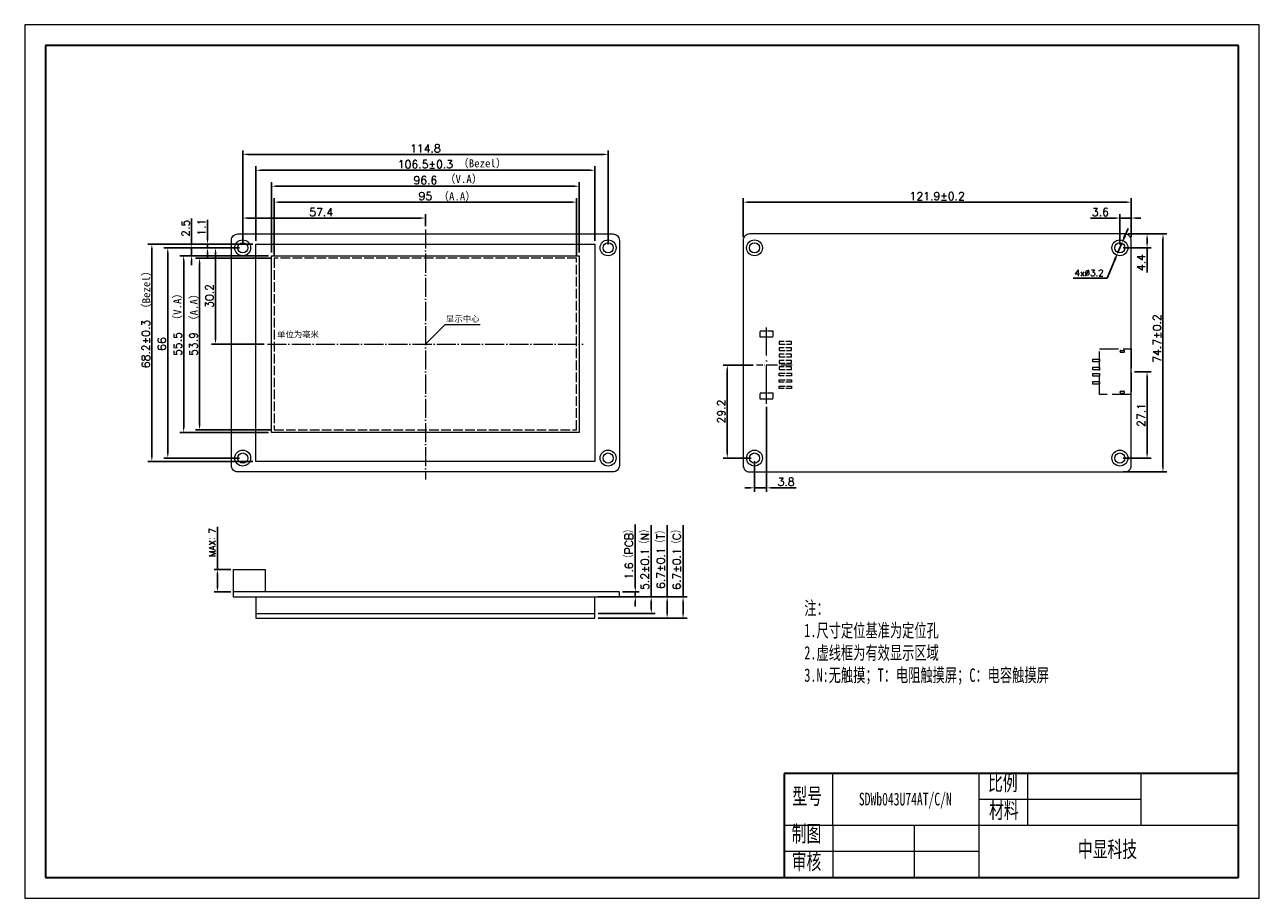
# Model space of a CAD drawing. Header units: millimetres. Extents: x 2240 to 2628, y -2181 to -1907.
import ezdxf

# ---------------------------------------------------------------- set-up
doc = ezdxf.new("R2010")
doc.units = ezdxf.units.MM
doc.header["$LTSCALE"] = 0.5
doc.header["$PDSIZE"] = -5
for name, pattern in [('ACAD_ISO02W100', [15, 12, -3]), ('ACAD_ISO04W100', [30, 24, -3, 0, -3]), ('CENTER2', [28.574999, 19.049999, -3.175, 3.175, -3.175])]:
    doc.linetypes.add(name, pattern=pattern)
doc.layers.get('0').update_dxf_attribs({"lineweight": 18})
doc.layers.get('Defpoints').update_dxf_attribs({"lineweight": 18})
for name, color, linetype, lineweight in [('thick', 7, 'Continuous', 30), ('thin', 7, 'Continuous', 18), ('粗实线层', 7, 'Continuous', 35), ('细实线层', 7, 'Continuous', 18), ('虚线', 7, 'ACAD_ISO02W100', 18)]:
    doc.layers.add(name, color=color, linetype=linetype, lineweight=lineweight)
doc.styles.get("Standard").update_dxf_attribs({"font": 'txt.shx', "bigfont": 'gbcbig.shx'})
doc.styles.add('机械字体', font='SimSun.ttf', dxfattribs={"width": 0.67})
doc.dimstyles.new('ISO-25', dxfattribs={"dimtxt": 2.5, "dimasz": 1.5, "dimexe": 1.25, "dimexo": 1, "dimtad": 1, "dimdec": 1, "dimdsep": 46, "dimtxsty": 'Standard', "dimcen": 2.5, "dimdle": 3, "dimadec": 0, "dimazin": 0, "dimtfac": 1, "dimtdec": 1, "dimtmove": 0, "dimatfit": 3, "dimfxl": 0, "dimarcsym": 0})
doc.dimstyles.new('副本ISO-25', dxfattribs={"dimtxt": 2.5, "dimasz": 2.5, "dimexe": 1.25, "dimexo": 1, "dimtad": 1, "dimtoh": 1, "dimdsep": 46, "dimtxsty": 'Standard', "dimcen": 2.5, "dimdle": 5, "dimadec": 0, "dimazin": 0, "dimtfac": 1, "dimtmove": 0, "dimatfit": 3, "dimfxl": 0, "dimtolj": 1, "dimarcsym": 0})

# ---------------------------------------------------------------- blocks, each defined once
blk = doc.blocks.new('*X2')
at = {"layer": '粗实线层'}
for p, q in [((-287, 200), (-287, -200)), ((287, 200), (-287, 200)), ((287, -200), (287, 200)), ((-287, -200), (287, -200))]:
    blk.add_line(p, q, dxfattribs=at)
at = {"layer": '细实线层'}
for p, q in [((297, 210), (-297, 210)), ((-297, 210), (-297, -210)), ((297, -210), (297, 210)), ((-297, -210), (297, -210))]:
    blk.add_line(p, q, dxfattribs=at)
blk = doc.blocks.new('*X3')
at = {"color": 0, "lineweight": -2, "ltscale": 0.5}
for p, q in [((2308.87, -1975.57), (2308.87, -1965.97)), ((2366.27, -1969.77), (2366.27, -1965.97)), ((2364.77, -1967.22), (2310.37, -1967.22))]:
    blk.add_line(p, q, dxfattribs=at)
at = {"color": 0, "ltscale": 0.5}
for points in [[(2310.37, -1966.97), (2310.37, -1967.47), (2308.87, -1967.22)], [(2364.77, -1966.97), (2364.77, -1967.47), (2366.27, -1967.22)]]:
    blk.add_solid(points, dxfattribs=at)
at = {"layer": 'Defpoints', "color": 0, "ltscale": 0.5}
for p in [(2308.87, -1967.22), (2366.27, -1970.77), (2308.87, -1976.57)]:
    blk.add_point(p, dxfattribs=at)
at = {"color": 0, "lineweight": 0, "ltscale": 0.5, "insert": (2333.53, -1965.34), "char_height": 2.5, "attachment_point": 5}
blk.add_mtext('\\A1;57.4', dxfattribs=at)
blk = doc.blocks.new('*X4')
at = {"color": 0, "lineweight": -2, "ltscale": 0.5}
for p, q in [((2313.02, -1974.41), (2313.02, -1950.97)), ((2419.52, -1974.41), (2419.52, -1950.97)), ((2314.52, -1952.22), (2418.02, -1952.22))]:
    blk.add_line(p, q, dxfattribs=at)
at = {"color": 0, "ltscale": 0.5}
for points in [[(2314.52, -1951.97), (2314.52, -1952.47), (2313.02, -1952.22)], [(2418.02, -1951.97), (2418.02, -1952.47), (2419.52, -1952.22)]]:
    blk.add_solid(points, dxfattribs=at)
at = {"layer": 'Defpoints', "color": 0, "ltscale": 0.5}
for p in [(2419.52, -1952.22), (2313.02, -1975.41), (2419.52, -1975.41)]:
    blk.add_point(p, dxfattribs=at)
at = {"color": 0, "lineweight": 0, "ltscale": 0.5, "insert": (2366.27, -1950.34), "char_height": 2.5, "attachment_point": 5}
blk.add_mtext('\\A1;106.5%%P0.3', dxfattribs=at)
blk = doc.blocks.new('2.0-8')
at = {"linetype": 'ACAD_ISO04W100', "lineweight": 0, "ltscale": 0.3}
blk.add_line((1, 8.06), (1, -3.19), dxfattribs=at)
at = {"linetype": 'ACAD_ISO04W100', "lineweight": 0}
blk.add_line((-11.13, 0), (12.76, 0), dxfattribs=at)
at = {"layer": '虚线', "linetype": 'ACAD_ISO02W100', "lineweight": 0, "ltscale": 0.3}
for p, q in [((-6.4, 7.8), (-6.4, 4)), ((-5.6, 7.8), (-6.4, 7.8)), ((-5.6, 4), (-5.6, 7.8)), ((-4.4, 7.8), (-4.4, 4)), ((-3.6, 7.8), (-4.4, 7.8)), ((-3.6, 4), (-3.6, 7.8)), ((-2.4, 7.8), (-2.4, 4)), ((-1.6, 7.8), (-2.4, 7.8)), ((-1.6, 4), (-1.6, 7.8)), ((-0.4, 7.8), (0.4, 7.8)), ((-0.4, 4), (-0.4, 7.8)), ((0.4, 7.8), (0.4, 4)), ((1.6, 7.8), (2.4, 7.8)), ((1.6, 4), (1.6, 7.8)), ((2.4, 7.8), (2.4, 4)), ((3.6, 4), (3.6, 7.8)), ((3.6, 7.8), (4.4, 7.8)), ((4.4, 7.8), (4.4, 4)), ((5.6, 4), (5.6, 7.8)), ((5.6, 7.8), (6.4, 7.8)), ((6.4, 7.8), (6.4, 4)), ((7.6, 4), (7.6, 7.8)), ((7.6, 7.8), (8.4, 7.8)), ((8.4, 7.8), (8.4, 4)), ((-6.4, 4), (-5.6, 4)), ((-4.4, 4), (-3.6, 4)), ((-2.4, 4), (-1.6, 4)), ((0.4, 4), (-0.4, 4)), ((2.4, 4), (1.6, 4)), ((4.4, 4), (3.6, 4)), ((6.4, 4), (5.6, 4)), ((8.4, 4), (7.6, 4)), ((-7.75, 2), (-9.75, 2)), ((-9.75, 2), (-9.75, -2)), ((-7.75, -2), (-7.75, 2)), ((9.75, 2), (9.75, -2)), ((11.75, 2), (9.75, 2)), ((11.75, -2), (11.75, 2)), ((-9.75, -2), (-7.75, -2))]:
    blk.add_line(p, q, dxfattribs=at)
at = {"layer": '虚线', "lineweight": 0, "ltscale": 0.3}
blk.add_line((9.75, -2), (11.75, -2), dxfattribs=at)
blk = doc.blocks.new('*X7')
at = {"color": 0, "lineweight": -2, "ltscale": 0.5}
for p, q in [((2300.9, -2077.57), (2300.9, -2064.18)), ((2305.1, -2077.57), (2299.9, -2077.57)), ((2300.9, -2083.37), (2300.9, -2078.77)), ((2305.1, -2084.57), (2299.9, -2084.57))]:
    blk.add_line(p, q, dxfattribs=at)
at = {"color": 0, "ltscale": 0.5}
for points in [[(2300.7, -2078.77), (2301.1, -2078.77), (2300.9, -2077.57)], [(2300.7, -2083.37), (2301.1, -2083.37), (2300.9, -2084.57)]]:
    blk.add_solid(points, dxfattribs=at)
at = {"layer": 'Defpoints', "color": 0, "ltscale": 0.5}
for p in [(2305.9, -2077.57), (2300.9, -2084.57), (2305.9, -2084.57)]:
    blk.add_point(p, dxfattribs=at)
at = {"color": 0, "lineweight": 0, "ltscale": 0.5, "insert": (2299.35, -2069.08), "char_height": 2, "attachment_point": 5, "rotation": 90}
blk.add_mtext('\\A1;MAX：7', dxfattribs=at)
blk = doc.blocks.new('*X8')
at = {"color": 0, "lineweight": -2, "ltscale": 0.5}
for p, q in [((2318.75, -1978.84), (2318.75, -1960.97)), ((2320.25, -1962.22), (2412.29, -1962.22)), ((2413.79, -1978.84), (2413.79, -1960.97))]:
    blk.add_line(p, q, dxfattribs=at)
at = {"color": 0, "ltscale": 0.5}
for points in [[(2320.25, -1961.97), (2320.25, -1962.47), (2318.75, -1962.22)], [(2412.29, -1961.97), (2412.29, -1962.47), (2413.79, -1962.22)]]:
    blk.add_solid(points, dxfattribs=at)
at = {"layer": 'Defpoints', "color": 0, "ltscale": 0.5}
for p in [(2413.79, -1962.22), (2318.75, -1979.84), (2413.79, -1979.84)]:
    blk.add_point(p, dxfattribs=at)
at = {"color": 0, "lineweight": 0, "ltscale": 0.5, "insert": (2366.27, -1960.34), "char_height": 2.5, "attachment_point": 5}
blk.add_mtext('\\A1;95', dxfattribs=at)
blk = doc.blocks.new('*X9')
at = {"color": 0, "lineweight": -2, "ltscale": 0.5}
for p, q in [((2317.95, -1978.04), (2317.95, -1955.97)), ((2319.45, -1957.22), (2413.09, -1957.22)), ((2414.59, -1978.04), (2414.59, -1955.97))]:
    blk.add_line(p, q, dxfattribs=at)
at = {"color": 0, "ltscale": 0.5}
for points in [[(2319.45, -1956.97), (2319.45, -1957.47), (2317.95, -1957.22)], [(2413.09, -1956.97), (2413.09, -1957.47), (2414.59, -1957.22)]]:
    blk.add_solid(points, dxfattribs=at)
at = {"layer": 'Defpoints', "color": 0, "ltscale": 0.5}
for p in [(2414.59, -1957.22), (2317.95, -1979.04), (2414.59, -1979.04)]:
    blk.add_point(p, dxfattribs=at)
at = {"color": 0, "lineweight": 0, "ltscale": 0.5, "insert": (2366.27, -1955.34), "char_height": 2.5, "attachment_point": 5}
blk.add_mtext('\\A1;96.6', dxfattribs=at)
blk = doc.blocks.new('*X10')
at = {"color": 0, "lineweight": -2, "ltscale": 0.5}
for p, q in [((2308.87, -1975.57), (2308.87, -1945.97)), ((2310.37, -1947.22), (2422.17, -1947.22)), ((2423.67, -1975.57), (2423.67, -1945.97))]:
    blk.add_line(p, q, dxfattribs=at)
at = {"color": 0, "ltscale": 0.5}
for points in [[(2310.37, -1946.97), (2310.37, -1947.47), (2308.87, -1947.22)], [(2422.17, -1946.97), (2422.17, -1947.47), (2423.67, -1947.22)]]:
    blk.add_solid(points, dxfattribs=at)
at = {"layer": 'Defpoints', "color": 0, "ltscale": 0.5}
for p in [(2423.67, -1947.22), (2308.87, -1976.57), (2423.67, -1976.57)]:
    blk.add_point(p, dxfattribs=at)
at = {"color": 0, "lineweight": 0, "ltscale": 0.5, "insert": (2366.27, -1945.34), "char_height": 2.5, "attachment_point": 5}
blk.add_mtext('\\A1;114.8', dxfattribs=at)
blk = doc.blocks.new('*X11')
at = {"color": 0, "lineweight": -2, "ltscale": 0.5}
for p, q in [((2307.87, -1976.57), (2299.07, -1976.57)), ((2300.32, -1978.07), (2300.32, -2005.27)), ((2315.65, -2006.77), (2299.07, -2006.77))]:
    blk.add_line(p, q, dxfattribs=at)
at = {"color": 0, "ltscale": 0.5}
for points in [[(2300.07, -1978.07), (2300.57, -1978.07), (2300.32, -1976.57)], [(2300.07, -2005.27), (2300.57, -2005.27), (2300.32, -2006.77)]]:
    blk.add_solid(points, dxfattribs=at)
at = {"layer": 'Defpoints', "color": 0, "ltscale": 0.5}
for p in [(2308.87, -1976.57), (2300.32, -2006.77), (2316.65, -2006.77)]:
    blk.add_point(p, dxfattribs=at)
at = {"color": 0, "lineweight": 0, "ltscale": 0.5, "insert": (2298.44, -1991.67), "char_height": 2.5, "attachment_point": 5, "rotation": 90}
blk.add_mtext('\\A1;30.2', dxfattribs=at)
blk = doc.blocks.new('*X12')
at = {"color": 0, "lineweight": -2, "ltscale": 0.5}
for p, q in [((2317.75, -1979.84), (2294.07, -1979.84)), ((2295.32, -1981.34), (2295.32, -2032.2)), ((2317.75, -2033.7), (2294.07, -2033.7))]:
    blk.add_line(p, q, dxfattribs=at)
at = {"color": 0, "ltscale": 0.5}
for points in [[(2295.07, -1981.34), (2295.57, -1981.34), (2295.32, -1979.84)], [(2295.07, -2032.2), (2295.57, -2032.2), (2295.32, -2033.7)]]:
    blk.add_solid(points, dxfattribs=at)
at = {"layer": 'Defpoints', "color": 0, "ltscale": 0.5}
for p in [(2318.75, -1979.84), (2295.32, -2033.7), (2318.75, -2033.7)]:
    blk.add_point(p, dxfattribs=at)
at = {"color": 0, "lineweight": 0, "ltscale": 0.5, "insert": (2293.44, -2006.77), "char_height": 2.5, "attachment_point": 5, "rotation": 90}
blk.add_mtext('\\A1;53.9', dxfattribs=at)
blk = doc.blocks.new('*X13')
at = {"color": 0, "lineweight": -2, "ltscale": 0.5}
for p, q in [((2316.95, -1979.04), (2289.07, -1979.04)), ((2290.32, -1980.54), (2290.32, -2033)), ((2316.95, -2034.5), (2289.07, -2034.5))]:
    blk.add_line(p, q, dxfattribs=at)
at = {"color": 0, "ltscale": 0.5}
for points in [[(2290.07, -1980.54), (2290.57, -1980.54), (2290.32, -1979.04)], [(2290.07, -2033), (2290.57, -2033), (2290.32, -2034.5)]]:
    blk.add_solid(points, dxfattribs=at)
at = {"layer": 'Defpoints', "color": 0, "ltscale": 0.5}
for p in [(2317.95, -1979.04), (2290.32, -2034.5), (2317.95, -2034.5)]:
    blk.add_point(p, dxfattribs=at)
at = {"color": 0, "lineweight": 0, "ltscale": 0.5, "insert": (2288.44, -2006.77), "char_height": 2.5, "attachment_point": 5, "rotation": 90}
blk.add_mtext('\\A1;55.5', dxfattribs=at)
blk = doc.blocks.new('*X14')
at = {"color": 0, "lineweight": -2, "ltscale": 0.5}
for p, q in [((2307.87, -1976.57), (2284.07, -1976.57)), ((2285.32, -1978.07), (2285.32, -2041.07)), ((2307.87, -2042.57), (2284.07, -2042.57))]:
    blk.add_line(p, q, dxfattribs=at)
at = {"color": 0, "ltscale": 0.5}
for points in [[(2285.07, -1978.07), (2285.57, -1978.07), (2285.32, -1976.57)], [(2285.07, -2041.07), (2285.57, -2041.07), (2285.32, -2042.57)]]:
    blk.add_solid(points, dxfattribs=at)
at = {"layer": 'Defpoints', "color": 0, "ltscale": 0.5}
for p in [(2308.87, -1976.57), (2285.32, -2042.57), (2308.87, -2042.57)]:
    blk.add_point(p, dxfattribs=at)
at = {"color": 0, "lineweight": 0, "ltscale": 0.5, "insert": (2283.44, -2006.77), "char_height": 2.5, "attachment_point": 5, "rotation": 90}
blk.add_mtext('\\A1;66', dxfattribs=at)
blk = doc.blocks.new('*X15')
at = {"color": 0, "lineweight": -2, "ltscale": 0.5}
for p, q in [((2312.02, -1975.41), (2279.07, -1975.41)), ((2280.32, -1976.91), (2280.32, -2042.11)), ((2312.02, -2043.61), (2279.07, -2043.61))]:
    blk.add_line(p, q, dxfattribs=at)
at = {"color": 0, "ltscale": 0.5}
for points in [[(2280.07, -1976.91), (2280.57, -1976.91), (2280.32, -1975.41)], [(2280.07, -2042.11), (2280.57, -2042.11), (2280.32, -2043.61)]]:
    blk.add_solid(points, dxfattribs=at)
at = {"layer": 'Defpoints', "color": 0, "ltscale": 0.5}
for p in [(2313.02, -1975.41), (2280.32, -2043.61), (2313.02, -2043.61)]:
    blk.add_point(p, dxfattribs=at)
at = {"color": 0, "lineweight": 0, "ltscale": 0.5, "insert": (2278.44, -2006.77), "char_height": 2.5, "attachment_point": 5, "rotation": 90}
blk.add_mtext('\\A1;68.2%%P0.3', dxfattribs=at)
blk = doc.blocks.new('*X16')
at = {"color": 0, "lineweight": -2, "ltscale": 0.5}
for p, q in [((2466.11, -1973.22), (2466.11, -1960.97)), ((2467.61, -1962.22), (2586.51, -1962.22)), ((2588.01, -1973.22), (2588.01, -1960.97))]:
    blk.add_line(p, q, dxfattribs=at)
at = {"color": 0, "ltscale": 0.5}
for points in [[(2467.61, -1961.97), (2467.61, -1962.47), (2466.11, -1962.22)], [(2586.51, -1961.97), (2586.51, -1962.47), (2588.01, -1962.22)]]:
    blk.add_solid(points, dxfattribs=at)
at = {"layer": 'Defpoints', "color": 0, "ltscale": 0.5}
for p in [(2588.01, -1962.22), (2466.11, -1974.22), (2588.01, -1974.22)]:
    blk.add_point(p, dxfattribs=at)
at = {"color": 0, "lineweight": 0, "ltscale": 0.5, "insert": (2527.06, -1960.34), "char_height": 2.5, "attachment_point": 5}
blk.add_mtext('\\A1;121.9%%P0.2', dxfattribs=at)
blk = doc.blocks.new('*X17')
at = {"color": 0, "lineweight": -2, "ltscale": 0.5}
for p, q in [((2588.01, -1972.22), (2599.26, -1972.22)), ((2598.01, -1973.72), (2598.01, -2045.42)), ((2585.46, -2046.92), (2599.26, -2046.92))]:
    blk.add_line(p, q, dxfattribs=at)
at = {"color": 0, "ltscale": 0.5}
for points in [[(2597.76, -1973.72), (2598.26, -1973.72), (2598.01, -1972.22)], [(2597.76, -2045.42), (2598.26, -2045.42), (2598.01, -2046.92)]]:
    blk.add_solid(points, dxfattribs=at)
at = {"layer": 'Defpoints', "color": 0, "ltscale": 0.5}
for p in [(2587.01, -1972.22), (2584.46, -2046.92), (2598.01, -2046.92)]:
    blk.add_point(p, dxfattribs=at)
at = {"color": 0, "lineweight": 0, "ltscale": 0.5, "insert": (2596.14, -2005.03), "char_height": 2.5, "attachment_point": 5, "rotation": 90}
blk.add_mtext('\\A1;74.7%%P0.2', dxfattribs=at)
blk = doc.blocks.new('*X18')
at = {"color": 0, "lineweight": -2, "ltscale": 0.5}
for p, q in [((2589.01, -2015.47), (2594.26, -2015.47)), ((2593.01, -2016.97), (2593.01, -2041.07)), ((2585.46, -2042.57), (2594.26, -2042.57))]:
    blk.add_line(p, q, dxfattribs=at)
at = {"color": 0, "ltscale": 0.5}
for points in [[(2592.76, -2016.97), (2593.26, -2016.97), (2593.01, -2015.47)], [(2592.76, -2041.07), (2593.26, -2041.07), (2593.01, -2042.57)]]:
    blk.add_solid(points, dxfattribs=at)
at = {"layer": 'Defpoints', "color": 0, "ltscale": 0.5}
for p in [(2588.01, -2015.47), (2584.46, -2042.57), (2593.01, -2042.57)]:
    blk.add_point(p, dxfattribs=at)
at = {"color": 0, "lineweight": 0, "ltscale": 0.5, "insert": (2591.14, -2029.02), "char_height": 2.5, "attachment_point": 5, "rotation": 90}
blk.add_mtext('\\A1;27.1', dxfattribs=at)
blk = doc.blocks.new('*X19')
at = {"color": 0, "lineweight": -2, "ltscale": 0.5}
for p, q in [((2469.27, -2013.37), (2459.86, -2013.37)), ((2461.11, -2041.07), (2461.11, -2014.87)), ((2468.66, -2042.57), (2459.86, -2042.57))]:
    blk.add_line(p, q, dxfattribs=at)
at = {"color": 0, "ltscale": 0.5}
for points in [[(2460.86, -2014.87), (2461.36, -2014.87), (2461.11, -2013.37)], [(2460.86, -2041.07), (2461.36, -2041.07), (2461.11, -2042.57)]]:
    blk.add_solid(points, dxfattribs=at)
at = {"layer": 'Defpoints', "color": 0, "ltscale": 0.5}
for p in [(2461.11, -2013.37), (2470.27, -2013.37), (2469.66, -2042.57)]:
    blk.add_point(p, dxfattribs=at)
at = {"color": 0, "lineweight": 0, "ltscale": 0.5, "insert": (2459.24, -2027.97), "char_height": 2.5, "attachment_point": 5, "rotation": 90}
blk.add_mtext('\\A1;29.2', dxfattribs=at)
blk = doc.blocks.new('*X20')
at = {"color": 0, "lineweight": -2, "ltscale": 0.5}
for p, q in [((2473.46, -2026.49), (2473.46, -2053.17)), ((2469.66, -2043.57), (2469.66, -2053.17)), ((2468.16, -2051.92), (2466.66, -2051.92)), ((2469.66, -2051.92), (2473.46, -2051.92)), ((2474.96, -2051.92), (2482.71, -2051.92))]:
    blk.add_line(p, q, dxfattribs=at)
at = {"color": 0, "ltscale": 0.5}
for points in [[(2468.16, -2051.67), (2468.16, -2052.17), (2469.66, -2051.92)], [(2474.96, -2051.67), (2474.96, -2052.17), (2473.46, -2051.92)]]:
    blk.add_solid(points, dxfattribs=at)
at = {"layer": 'Defpoints', "color": 0, "ltscale": 0.5}
for p in [(2473.46, -2025.49), (2469.66, -2042.57), (2473.46, -2051.92)]:
    blk.add_point(p, dxfattribs=at)
at = {"color": 0, "lineweight": 0, "ltscale": 0.5, "insert": (2479.59, -2050.04), "char_height": 2.5, "attachment_point": 5}
blk.add_mtext('\\A1;3.8', dxfattribs=at)
blk = doc.blocks.new('*X21')
at = {"color": 0, "lineweight": -2, "ltscale": 0.5}
for p, q in [((2292.82, -1975.07), (2292.82, -1967.32)), ((2307.87, -1976.57), (2291.57, -1976.57)), ((2292.82, -1979.04), (2292.82, -1976.57)), ((2316.95, -1979.04), (2291.57, -1979.04)), ((2292.82, -1980.54), (2292.82, -1982.04))]:
    blk.add_line(p, q, dxfattribs=at)
at = {"color": 0, "ltscale": 0.5}
for points in [[(2292.57, -1975.07), (2293.07, -1975.07), (2292.82, -1976.57)], [(2292.57, -1980.54), (2293.07, -1980.54), (2292.82, -1979.04)]]:
    blk.add_solid(points, dxfattribs=at)
at = {"layer": 'Defpoints', "color": 0, "ltscale": 0.5}
for p in [(2308.87, -1976.57), (2292.82, -1979.04), (2317.95, -1979.04)]:
    blk.add_point(p, dxfattribs=at)
at = {"color": 0, "lineweight": 0, "ltscale": 0.5, "insert": (2290.94, -1970.44), "char_height": 2.5, "attachment_point": 5, "rotation": 90}
blk.add_mtext('\\A1;2.5', dxfattribs=at)
blk = doc.blocks.new('*X22')
at = {"color": 0, "lineweight": -2, "ltscale": 0.5}
for p, q in [((2297.82, -1973.91), (2297.82, -1967.83)), ((2312.02, -1975.41), (2296.57, -1975.41)), ((2307.87, -1976.57), (2296.57, -1976.57)), ((2297.82, -1976.57), (2297.82, -1975.41)), ((2297.82, -1978.07), (2297.82, -1979.57))]:
    blk.add_line(p, q, dxfattribs=at)
at = {"color": 0, "ltscale": 0.5}
for points in [[(2297.57, -1973.91), (2298.07, -1973.91), (2297.82, -1975.41)], [(2297.57, -1978.07), (2298.07, -1978.07), (2297.82, -1976.57)]]:
    blk.add_solid(points, dxfattribs=at)
at = {"layer": 'Defpoints', "color": 0, "ltscale": 0.5}
for p in [(2297.82, -1975.41), (2308.87, -1976.57), (2313.02, -1975.41)]:
    blk.add_point(p, dxfattribs=at)
at = {"color": 0, "lineweight": 0, "ltscale": 0.5, "insert": (2295.94, -1970.12), "char_height": 2.5, "attachment_point": 5, "rotation": 90}
blk.add_mtext('\\A1;1.1', dxfattribs=at)
blk = doc.blocks.new('*X23')
at = {"color": 0, "lineweight": -2, "ltscale": 0.5}
for p, q in [((2584.46, -1975.57), (2584.46, -1965.97)), ((2588.01, -1973.22), (2588.01, -1965.97)), ((2582.96, -1967.22), (2575.21, -1967.22)), ((2588.01, -1967.22), (2584.46, -1967.22)), ((2589.51, -1967.22), (2591.01, -1967.22))]:
    blk.add_line(p, q, dxfattribs=at)
at = {"color": 0, "ltscale": 0.5}
for points in [[(2582.96, -1966.97), (2582.96, -1967.47), (2584.46, -1967.22)], [(2589.51, -1966.97), (2589.51, -1967.47), (2588.01, -1967.22)]]:
    blk.add_solid(points, dxfattribs=at)
at = {"layer": 'Defpoints', "color": 0, "ltscale": 0.5}
for p in [(2588.01, -1967.22), (2588.01, -1974.22), (2584.46, -1976.57)]:
    blk.add_point(p, dxfattribs=at)
at = {"color": 0, "lineweight": 0, "ltscale": 0.5, "insert": (2578.34, -1965.34), "char_height": 2.5, "attachment_point": 5}
blk.add_mtext('\\A1;3.6', dxfattribs=at)
blk = doc.blocks.new('*X24')
at = {"color": 0, "lineweight": -2, "ltscale": 0.5}
for p, q in [((2432.22, -2083.07), (2432.22, -2063.43)), ((2428.22, -2084.57), (2433.47, -2084.57)), ((2428.22, -2086.17), (2433.47, -2086.17)), ((2432.22, -2086.17), (2432.22, -2084.57)), ((2432.22, -2087.67), (2432.22, -2089.17))]:
    blk.add_line(p, q, dxfattribs=at)
at = {"color": 0, "ltscale": 0.5}
for points in [[(2431.97, -2083.07), (2432.47, -2083.07), (2432.22, -2084.57)], [(2431.97, -2087.67), (2432.47, -2087.67), (2432.22, -2086.17)]]:
    blk.add_solid(points, dxfattribs=at)
at = {"layer": 'Defpoints', "color": 0, "ltscale": 0.5}
for p in [(2427.22, -2084.57), (2427.22, -2086.17), (2432.22, -2086.17)]:
    blk.add_point(p, dxfattribs=at)
at = {"color": 0, "lineweight": 0, "ltscale": 0.5, "insert": (2430.27, -2072.13), "char_height": 2.5, "attachment_point": 5, "rotation": 90}
blk.add_mtext('\\A1;1.6（PCB）', dxfattribs=at)
blk = doc.blocks.new('*X25')
at = {"color": 0, "lineweight": -2, "ltscale": 0.5}
for p, q in [((2437.22, -2086.17), (2437.22, -2063.62)), ((2420.52, -2086.17), (2438.47, -2086.17)), ((2437.22, -2089.87), (2437.22, -2087.67)), ((2420.52, -2091.37), (2438.47, -2091.37))]:
    blk.add_line(p, q, dxfattribs=at)
at = {"color": 0, "ltscale": 0.5}
for points in [[(2436.97, -2087.67), (2437.47, -2087.67), (2437.22, -2086.17)], [(2436.97, -2089.87), (2437.47, -2089.87), (2437.22, -2091.37)]]:
    blk.add_solid(points, dxfattribs=at)
at = {"layer": 'Defpoints', "color": 0, "ltscale": 0.5}
for p in [(2419.52, -2086.17), (2419.52, -2091.37), (2437.22, -2091.37)]:
    blk.add_point(p, dxfattribs=at)
at = {"color": 0, "lineweight": 0, "ltscale": 0.5, "insert": (2435.27, -2073.77), "char_height": 2.5, "attachment_point": 5, "rotation": 90}
blk.add_mtext('\\A1;5.2%%P0.1（N）', dxfattribs=at)
blk = doc.blocks.new('*X26')
at = {"color": 0, "lineweight": -2, "ltscale": 0.5}
for p, q in [((2442.22, -2086.17), (2442.22, -2063.62)), ((2420.52, -2086.17), (2443.47, -2086.17)), ((2442.22, -2091.37), (2442.22, -2087.67)), ((2420.52, -2092.87), (2443.47, -2092.87))]:
    blk.add_line(p, q, dxfattribs=at)
at = {"color": 0, "ltscale": 0.5}
for points in [[(2441.97, -2087.67), (2442.47, -2087.67), (2442.22, -2086.17)], [(2441.97, -2091.37), (2442.47, -2091.37), (2442.22, -2092.87)]]:
    blk.add_solid(points, dxfattribs=at)
at = {"layer": 'Defpoints', "color": 0, "ltscale": 0.5}
for p in [(2419.52, -2086.17), (2419.52, -2092.87), (2442.22, -2092.87)]:
    blk.add_point(p, dxfattribs=at)
at = {"color": 0, "lineweight": 0, "ltscale": 0.5, "insert": (2440.27, -2073.77), "char_height": 2.5, "attachment_point": 5, "rotation": 90}
blk.add_mtext('\\A1;6.7%%P0.1（T）', dxfattribs=at)
blk = doc.blocks.new('*X27')
at = {"color": 0, "lineweight": -2, "ltscale": 0.5}
for p, q in [((2447.22, -2086.17), (2447.22, -2063.62)), ((2420.52, -2086.17), (2448.47, -2086.17)), ((2447.22, -2091.37), (2447.22, -2087.67)), ((2420.52, -2092.87), (2448.47, -2092.87))]:
    blk.add_line(p, q, dxfattribs=at)
at = {"color": 0, "ltscale": 0.5}
for points in [[(2446.97, -2087.67), (2447.47, -2087.67), (2447.22, -2086.17)], [(2446.97, -2091.37), (2447.47, -2091.37), (2447.22, -2092.87)]]:
    blk.add_solid(points, dxfattribs=at)
at = {"layer": 'Defpoints', "color": 0, "ltscale": 0.5}
for p in [(2419.52, -2086.17), (2419.52, -2092.87), (2447.22, -2092.87)]:
    blk.add_point(p, dxfattribs=at)
at = {"color": 0, "lineweight": 0, "ltscale": 0.5, "insert": (2445.27, -2073.77), "char_height": 2.5, "attachment_point": 5, "rotation": 90}
blk.add_mtext('\\A1;6.7%%P0.1（C）', dxfattribs=at)
blk = doc.blocks.new('*X28')
at = {"color": 0, "lineweight": -2, "ltscale": 0.5}
for p, q in [((2586.07, -1972.79), (2587.05, -1970.49)), ((2585.09, -1975.09), (2583.83, -1978.04)), ((2580.42, -1986.06), (2582.85, -1980.34)), ((2569.79, -1986.06), (2580.42, -1986.06))]:
    blk.add_line(p, q, dxfattribs=at)
at = {"color": 0, "ltscale": 0.5}
for points in [[(2585.68, -1972.63), (2586.45, -1972.96), (2585.09, -1975.09)], [(2582.47, -1980.18), (2583.24, -1980.5), (2583.83, -1978.04)]]:
    blk.add_solid(points, dxfattribs=at)
at = {"layer": 'Defpoints', "color": 0, "ltscale": 0.5}
for p in [(2583.83, -1978.04), (2585.09, -1975.09)]:
    blk.add_point(p, dxfattribs=at)
at = {"color": 0, "lineweight": 0, "ltscale": 0.5, "insert": (2574.79, -1984.44), "char_height": 2, "attachment_point": 5}
blk.add_mtext('\\A1;4x%%C3.2', dxfattribs=at)
blk = doc.blocks.new('*X29')
at = {"color": 0, "lineweight": -2, "ltscale": 0.5}
for p, q in [((2587.01, -1972.22), (2594.26, -1972.22)), ((2593.01, -1973.72), (2593.01, -1975.07)), ((2585.46, -1976.57), (2594.26, -1976.57)), ((2593.01, -1976.57), (2593.01, -1984.32))]:
    blk.add_line(p, q, dxfattribs=at)
at = {"color": 0, "ltscale": 0.5}
for points in [[(2592.76, -1973.72), (2593.26, -1973.72), (2593.01, -1972.22)], [(2592.76, -1975.07), (2593.26, -1975.07), (2593.01, -1976.57)]]:
    blk.add_solid(points, dxfattribs=at)
at = {"layer": 'Defpoints', "color": 0, "ltscale": 0.5}
for p in [(2586.01, -1972.22), (2593.01, -1972.22), (2584.46, -1976.57)]:
    blk.add_point(p, dxfattribs=at)
at = {"color": 0, "lineweight": 0, "ltscale": 0.5, "insert": (2591.14, -1981.19), "char_height": 2.5, "attachment_point": 5, "rotation": 90}
blk.add_mtext('\\A1;4.4', dxfattribs=at)
blk = doc.blocks.new('usb4')
at = {"layer": '虚线', "lineweight": 0}
for p, q in [((5492.02, -1468.15), (5492.87, -1468.15)), ((5492.02, -1468.75), (5492.87, -1468.75)), ((5492.02, -1480.95), (5492.87, -1480.95)), ((5492.02, -1481.55), (5492.87, -1481.55))]:
    blk.add_line(p, q, dxfattribs=at)
for points in [[(5485.24, -1467.7), (5495.24, -1467.7), (5495.24, -1482), (5485.24, -1482)], [(5483.24, -1470.9), (5485.24, -1470.9), (5485.24, -1471.8), (5483.24, -1471.8)], [(5483.24, -1473.4), (5485.24, -1473.4), (5485.24, -1474.3), (5483.24, -1474.3)], [(5483.24, -1475.4), (5485.24, -1475.4), (5485.24, -1476.3), (5483.24, -1476.3)], [(5483.24, -1477.9), (5485.24, -1477.9), (5485.24, -1478.8), (5483.24, -1478.8)]]:
    blk.add_lwpolyline(points, close=True, dxfattribs=at)
for centre, start, end in [((5492.02, -1468.45), 90, 270), ((5492.87, -1468.45), 270, 90), ((5492.02, -1481.25), 90, 270), ((5492.87, -1481.25), 270, 90)]:
    blk.add_arc(centre, 0.3, start, end, dxfattribs=at)

msp = doc.modelspace()

# ---------------------------------------------------------------- linework, layer by layer
at = {"linetype": 'ACAD_ISO04W100', "lineweight": 0, "ltscale": 0.5}
for p, q in [((2366.268, -1970.767), (2366.268, -2049.269)), ((2316.653, -2006.767), (2415.883, -2006.767))]:
    msp.add_line(p, q, dxfattribs=at)
at = {"lineweight": 0}
for p, q in [((2366.268, -2006.767), (2372.433, -2000.608)), ((2372.433, -2000.608), (2383.51, -2000.608)), ((2305.904, -2077.567), (2315.904, -2077.567)), ((2305.904, -2077.567), (2305.904, -2084.567)), ((2315.904, -2077.567), (2315.904, -2084.567)), ((2494.313, -2157.949), (2494.313, -2141.638))]:
    msp.add_line(p, q, dxfattribs=at)
at = {"lineweight": 0, "ltscale": 0.5}
for p, q in [((2305.904, -2084.567), (2305.904, -2086.167)), ((2427.218, -2084.567), (2305.904, -2084.567)), ((2305.904, -2086.167), (2427.218, -2086.167)), ((2313.018, -2086.167), (2313.018, -2091.367)), ((2419.518, -2091.367), (2419.518, -2086.167)), ((2427.218, -2086.167), (2427.218, -2084.567)), ((2313.018, -2091.367), (2419.518, -2091.367)), ((2313.018, -2091.367), (2313.018, -2092.867)), ((2313.018, -2092.867), (2419.518, -2092.867)), ((2419.518, -2092.867), (2419.518, -2091.367))]:
    msp.add_line(p, q, dxfattribs=at)
for p in [(2479.022, -2141.638), (2313.927, -2174.26)]:
    msp.add_line(p, (2479.022, -2174.26))
at = {"lineweight": 0}
for points in [[(2307.318, -1972.217), (2425.218, -1972.217, -0.4142136), (2427.218, -1974.217), (2427.218, -2044.917, -0.4142136), (2425.218, -2046.917), (2307.318, -2046.917, -0.4142136), (2305.318, -2044.917), (2305.318, -1974.217, -0.4142136)], [(2586.012, -1972.217), (2468.112, -1972.217, 0.4142136), (2466.112, -1974.217), (2466.112, -2044.917, 0.4142136), (2468.112, -2046.917), (2586.012, -2046.917, 0.4142136), (2588.012, -2044.917), (2588.012, -1974.217, 0.4142136)]]:
    msp.add_lwpolyline(points, format="xyb", close=True, dxfattribs=at)
msp.add_lwpolyline([(2313.018, -1975.412), (2419.518, -1975.412), (2419.518, -2043.612), (2313.018, -2043.612)], close=True, dxfattribs=at)
at = {"lineweight": 0, "ltscale": 0.5}
msp.add_lwpolyline([(2414.588, -2034.497), (2317.948, -2034.497), (2317.948, -1979.037), (2414.588, -1979.037)], close=True, dxfattribs=at)
at = {"color": 1, "linetype": 'ACAD_ISO02W100', "lineweight": 0, "ltscale": 0.5}
msp.add_lwpolyline([(2413.788, -1979.837), (2318.748, -1979.837), (2318.748, -2033.697), (2413.788, -2033.697)], close=True, dxfattribs=at)
at = {"lineweight": 0, "ltscale": 0.5}
for centre in [(2308.868, -1976.567), (2423.668, -1976.567), (2469.662, -1976.567), (2584.462, -1976.567), (2308.868, -2042.567), (2423.668, -2042.567), (2469.662, -2042.567), (2584.462, -2042.567)]:
    msp.add_circle(centre, 2.5, dxfattribs=at)
at = {"lineweight": 0}
for centre in [(2308.868, -1976.567), (2423.668, -1976.567), (2469.662, -1976.567), (2584.462, -1976.567), (2308.868, -2042.567), (2423.668, -2042.567), (2469.662, -2042.567), (2584.462, -2042.567)]:
    msp.add_circle(centre, 1.6, dxfattribs=at)
at = {"layer": 'thick'}
for p, q in [((2621.739, -2141.638), (2479.022, -2141.638)), ((2479.022, -2141.638), (2479.022, -2174.26)), ((2479.022, -2141.638), (2479.022, -2174.26)), ((2621.739, -2174.26), (2621.739, -2141.638)), ((2479.022, -2174.26), (2621.739, -2174.26))]:
    msp.add_line(p, q, dxfattribs=at)
at = {"layer": 'thin'}
for p, q in [((2540.186, -2141.638), (2540.186, -2174.26)), ((2555.478, -2141.638), (2555.478, -2157.949)), ((2591.157, -2157.949), (2591.157, -2141.638)), ((2591.157, -2149.794), (2540.186, -2149.794)), ((2621.739, -2157.949), (2479.022, -2157.949)), ((2494.313, -2157.949), (2494.313, -2174.26)), ((2519.798, -2157.949), (2519.798, -2174.26)), ((2540.186, -2166.104), (2479.022, -2166.104))]:
    msp.add_line(p, q, dxfattribs=at)

# ---------------------------------------------------------------- block references
at = {"lineweight": 0, "xscale": -1, "rotation": 270}
msp.add_blockref('2.0-8', (2473.462, -2014.367), dxfattribs=at)
at = {"layer": '粗实线层', "lineweight": 0, "xscale": 0.6530298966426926, "yscale": 0.6530298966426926, "zscale": 0.6530298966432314}
msp.add_blockref('*X2', (2434.32, -2043.654), dxfattribs=at)
at = {"layer": '虚线', "lineweight": 0}
msp.add_blockref('usb4', (-2907.228, -540.614), dxfattribs=at)

# ---------------------------------------------------------------- texts
at = {"lineweight": 0, "attachment_point": 1}
for s, insert, char_height, width in [('{\\fSimSun|b0|i0|c134|p49;（Bezel）}', (2376.48, -1948.791), 2.5, 16.30181), ('{\\fSimSun|b0|i0|c134|p49;（V.A）}', (2372.321, -1953.701), 2.5, 17.30909), ('{\\fSimSun|b0|i0|c134|p49;\\C1;（A.A）}', (2370.266, -1959.196), 2.5, 16.30181), ('{\\fSimSun|b0|i0|c134|p49;显示中心}', (2372.75, -1997.943), 1.875, 16.30181), ('{\\fSimSun|b0|i0|c134|p49;单位为毫米}', (2319.698, -2002.827), 1.875, 35.99924)]:
    msp.add_mtext(s, dxfattribs=dict(at, insert=insert, char_height=char_height, width=width))
at = {"lineweight": 0, "insert": (2277.299, -1997.407), "char_height": 2.5, "width": 16.39388, "attachment_point": 1, "rotation": 90}
msp.add_mtext('{\\fSimSun|b0|i0|c134|p49;（Bezel）}', dxfattribs=at)
at = {"linetype": 'CENTER2', "lineweight": 0, "insert": (2287.079, -2001.026), "char_height": 2.5, "width": 18.40506, "attachment_point": 1, "rotation": 90}
msp.add_mtext('{\\fSimSun|b0|i0|c134|p49;（V.A）}', dxfattribs=at)
at = {"color": 1, "linetype": 'CENTER2', "lineweight": 0, "insert": (2292.26, -2001.189), "char_height": 2.5, "width": 16.39388, "attachment_point": 1, "rotation": 90}
msp.add_mtext('{\\fSimSun|b0|i0|c134|p49;（A.A）}', dxfattribs=at)
at = {"layer": 'thick', "attachment_point": 1, "style": '机械字体'}
for s, insert, char_height, width in [('注：\\P1.尺寸定位基准为定位孔\\P2.虚线框为有效显示区域\\P3.N:无触摸；T：电阻触摸屏；C：电容触摸屏', (2485.31, -2087.583), 4.20508, 100.81332), ('比例', (2543.023, -2141.877), 5.0971, 12.94837), ('型号', (2481.591, -2146.164), 5.0971, 12.94837), ('SDWb043U74AT/C/N', (2502.465, -2147.64), 4, 28.39311), ('材料', (2543.358, -2150.583), 5.0971, 12.94837), ('制图', (2481.364, -2157.949), 5.0971, 12.94837), ('中显科技', (2571.253, -2162.847), 5.0971, 28.36201), ('审核', (2481.364, -2166.655), 5.0971, 12.94837)]:
    msp.add_mtext(s, dxfattribs=dict(at, insert=insert, char_height=char_height, width=width))

# ---------------------------------------------------------------- dimensions: what is measured, and where the dimension line sits
at = {"lineweight": 0, "ltscale": 0.5}
for base, p1, p2, text, picture, middle in [((2423.668, -1947.217), (2308.868, -1976.567), (2423.668, -1976.567), '114.8', '*X10', (2366.268, -1947.217)), ((2414.588, -1957.217), (2317.948, -1979.037), (2414.588, -1979.037), '96.6', '*X9', (2366.268, -1957.217)), ((2588.012, -1962.217), (2466.112, -1974.217), (2588.012, -1974.217), '121.9%%P0.2', '*X16', (2527.062, -1962.217)), ((2588.012, -1967.217), (2584.462, -1976.567), (2588.012, -1974.217), '3.6', '*X23', (2578.337, -1967.217))]:
    dim = msp.add_linear_dim(base=base, p1=p1, p2=p2, text=text, dimstyle='ISO-25', override={"dimsah": 1, "dimtolj": 1, "dimarcsym": 1}, dxfattribs=at)
    dim.commit()
    dim.dimension.update_dxf_attribs({"geometry": picture, "text_midpoint": middle, "dimtype": 160})
at = {"lineweight": 0}
for base, p1, p2, text, picture, middle in [((2419.518, -1952.217), (2313.018, -1975.412), (2419.518, -1975.412), '106.5%%P0.3', '*X4', (2366.268, -1952.217)), ((2308.868, -1967.217), (2366.268, -1970.767), (2308.868, -1976.567), '57.4', '*X3', (2333.528, -1967.217))]:
    dim = msp.add_linear_dim(base=base, p1=p1, p2=p2, text=text, dimstyle='ISO-25', override={"dimsah": 1, "dimtolj": 1, "dimarcsym": 1}, dxfattribs=at)
    dim.commit()
    dim.dimension.update_dxf_attribs({"geometry": picture, "text_midpoint": middle, "dimtype": 160})
at = {"color": 1, "lineweight": 0, "ltscale": 0.5}
dim = msp.add_linear_dim(base=(2413.788, -1962.217), p1=(2318.748, -1979.837), p2=(2413.788, -1979.837), text='95', dimstyle='ISO-25', override={"dimsah": 1, "dimtolj": 1, "dimarcsym": 1}, dxfattribs=at)
dim.commit()
dim.dimension.update_dxf_attribs({"geometry": '*X8', "text_midpoint": (2366.268, -1962.217), "dimtype": 160})
at = {"lineweight": 0, "ltscale": 0.5}
for base, p1, p2, text, picture, middle in [((2292.818, -1979.037), (2308.868, -1976.567), (2317.948, -1979.037), '2.5', '*X21', (2292.818, -1970.442)), ((2598.012, -2046.917), (2587.012, -1972.217), (2584.462, -2046.917), '74.7%%P0.2', '*X17', (2598.012, -2005.028)), ((2593.012, -1972.217), (2584.462, -1976.567), (2586.012, -1972.217), '4.4', '*X29', (2593.012, -1981.192)), ((2280.318, -2043.612), (2313.018, -1975.412), (2313.018, -2043.612), '68.2%%P0.3', '*X15', (2280.318, -2006.767)), ((2285.318, -2042.567), (2308.868, -1976.567), (2308.868, -2042.567), '66', '*X14', (2285.318, -2006.767)), ((2290.318, -2034.497), (2317.948, -1979.037), (2317.948, -2034.497), '55.5', '*X13', (2290.318, -2006.767)), ((2593.012, -2042.567), (2588.012, -2015.467), (2584.462, -2042.567), '27.1', '*X18', (2593.012, -2029.017)), ((2437.218, -2091.367), (2419.518, -2086.167), (2419.518, -2091.367), '5.2%%P0.1（N）', '*X25', (2437.218, -2073.77)), ((2447.218, -2092.867), (2419.518, -2086.167), (2419.518, -2092.867), '6.7%%P0.1（C）', '*X27', (2447.218, -2073.77)), ((2442.218, -2092.867), (2419.518, -2086.167), (2419.518, -2092.867), '6.7%%P0.1（T）', '*X26', (2442.218, -2073.77)), ((2432.218, -2086.167), (2427.218, -2084.567), (2427.218, -2086.167), '1.6（PCB）', '*X24', (2432.218, -2072.129))]:
    dim = msp.add_linear_dim(base=base, p1=p1, p2=p2, angle=90, text=text, dimstyle='ISO-25', override={"dimsah": 1, "dimtolj": 1, "dimarcsym": 1}, dxfattribs=at)
    dim.commit()
    dim.dimension.update_dxf_attribs({"geometry": picture, "text_midpoint": middle, "dimtype": 160})
for base, p1, p2, text, picture, middle in [((2297.818, -1975.412), (2308.868, -1976.567), (2313.018, -1975.412), '1.1', '*X22', (2295.943, -1970.12)), ((2300.318, -2006.767), (2308.868, -1976.567), (2316.653, -2006.767), '30.2', '*X11', (2298.443, -1991.667)), ((2461.112, -2013.367), (2469.662, -2042.567), (2470.268, -2013.367), '29.2', '*X19', (2459.237, -2027.967))]:
    dim = msp.add_linear_dim(base=base, p1=p1, p2=p2, angle=90, text=text, dimstyle='ISO-25', override={"dimsah": 1, "dimtolj": 1, "dimarcsym": 1}, dxfattribs=at)
    dim.commit()
    dim.dimension.update_dxf_attribs({"geometry": picture, "text_midpoint": middle})
dim = msp.add_diameter_dim_2p(p1=(2585.089, -1975.095), p2=(2583.835, -1978.039), text='4x%%C3.2', dimstyle='副本ISO-25', override={"dimtxt": 2, "dimpost": '%%C<>', "dimsah": 1}, dxfattribs=at)
dim.commit()
dim.dimension.update_dxf_attribs({"geometry": '*X28', "text_midpoint": (2574.792, -1986.062), "dimtype": 163})
at = {"color": 1, "lineweight": 0, "ltscale": 0.5}
dim = msp.add_linear_dim(base=(2295.318, -2033.697), p1=(2318.748, -1979.837), p2=(2318.748, -2033.697), angle=90, text='53.9', dimstyle='ISO-25', override={"dimsah": 1, "dimtolj": 1, "dimarcsym": 1}, dxfattribs=at)
dim.commit()
dim.dimension.update_dxf_attribs({"geometry": '*X12', "text_midpoint": (2295.318, -2006.767), "dimtype": 160})
at = {"lineweight": 0, "ltscale": 0.5}
dim = msp.add_linear_dim(base=(2473.462, -2051.917), p1=(2469.662, -2042.567), p2=(2473.462, -2025.495), text='3.8', dimstyle='ISO-25', override={"dimsah": 1, "dimtolj": 1, "dimarcsym": 1}, dxfattribs=at)
dim.commit()
dim.dimension.update_dxf_attribs({"geometry": '*X20', "text_midpoint": (2479.587, -2050.042)})
at = {"lineweight": 0}
dim = msp.add_linear_dim(base=(2300.904, -2084.567), p1=(2305.904, -2077.567), p2=(2305.904, -2084.567), angle=90, text='MAX：7', dimstyle='ISO-25', override={"dimscale": 0.8, "dimsah": 1, "dimtolj": 1, "dimarcsym": 1}, dxfattribs=at)
dim.commit()
dim.dimension.update_dxf_attribs({"geometry": '*X7', "text_midpoint": (2300.904, -2069.078), "dimtype": 160})

doc.saveas('drawing.dxf')
